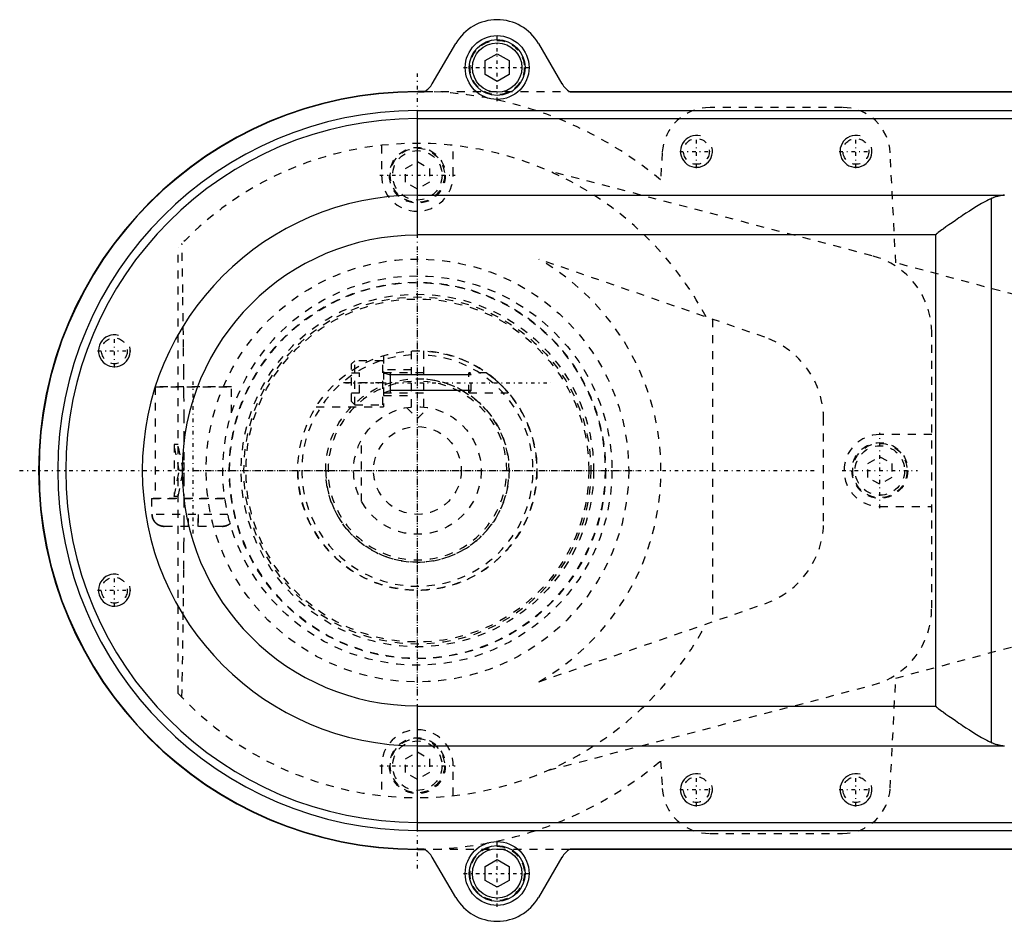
# Model space of a CAD drawing. Extents: x -400 to 147, y -88 to 88.
# Tile 1 of 7: x -400 to -276, y -57 to 57. Entities that reach past the tile are written whole.
import ezdxf

# ---------------------------------------------------------------- set-up
doc = ezdxf.new("R2010")
doc.units = 0
doc.linetypes.add('CENTER', pattern=[1.5, 0.45, -0.5, 0.05, -0.5])
doc.linetypes.add('DASHED', pattern=[2, 1, -1])
for name, color, linetype in [('AM_0', 7, 'CONTINUOUS'), ('AM_10', 7, 'CONTINUOUS'), ('AM_3', 7, 'DASHED'), ('AM_7', 7, 'CENTER')]:
    doc.layers.add(name, color=color, linetype=linetype)

msp = doc.modelspace()

# ---------------------------------------------------------------- linework, layer by layer
at = {"layer": 'AM_0', "color": 7, "linetype": 'CONTINUOUS'}
for p, q in [((-348.13, 48.48), (-345.18, 53.53)), ((-334.82, 53.53), (-331.87, 48.48)), ((-341.5, 51.37), (-340, 52.23)), ((-340, 52.23), (-338.5, 51.37)), ((-341.5, 49.63), (-341.5, 51.37)), ((-338.5, 51.37), (-338.5, 49.63)), ((-340, 48.77), (-341.5, 49.63)), ((-338.5, 49.63), (-340, 48.77)), ((-350, 47.5), (-349.06, 47.5)), ((-350, 47.45), (-349.14, 47.45)), ((-330.94, 47.5), (-245.5, 47.5)), ((-330.86, 47.45), (-245.5, 47.45)), ((-350, 29.5), (-350, 45.1)), ((-350, 45.1), (-245.5, 45.1)), ((-350, 44.1), (-245.5, 44.1)), ((-350, 34.5), (-276.39, 34.5)), ((-278, -34.1), (-278, 34.1)), ((-285, 29.53), (-350, 29.53)), ((-285, -29.53), (-285, 29.53)), ((-350, -45.1), (-350, -29.5)), ((-350, -29.53), (-285, -29.53)), ((-350, -34.5), (-276.39, -34.5)), ((-350, -44.1), (-245.5, -44.1)), ((-350, -45.1), (-245.5, -45.1)), ((-349.14, -47.45), (-350, -47.45)), ((-349.06, -47.5), (-350, -47.5)), ((-245.5, -47.5), (-330.94, -47.5)), ((-245.5, -47.45), (-330.86, -47.45)), ((-345.18, -53.53), (-348.13, -48.48)), ((-341.5, -49.63), (-340, -48.77)), ((-340, -48.77), (-338.5, -49.63)), ((-331.87, -48.48), (-334.82, -53.53)), ((-341.5, -51.37), (-341.5, -49.63)), ((-338.5, -49.63), (-338.5, -51.37)), ((-340, -52.23), (-341.5, -51.37)), ((-338.5, -51.37), (-340, -52.23))]:
    msp.add_line(p, q, dxfattribs=at)
for points in [[(-278, 34.1, 0), (-278.03, 34.08, 0), (-278.1, 34.05, 0), (-278.16, 34.02, 0), (-278.2, 34.01, 0), (-278.23, 33.99, 0), (-278.3, 33.96, 0), (-278.36, 33.93, 0), (-278.6, 33.81, 0), (-279.02, 33.58, 0), (-279.24, 33.46, 0), (-279.45, 33.34, 0), (-279.89, 33.07, 0), (-280.34, 32.8, 0), (-280.78, 32.52, 0), (-281.21, 32.24, 0), (-281.65, 31.95, 0), (-281.86, 31.8, 0), (-282.08, 31.65, 0), (-282.52, 31.35, 0), (-282.94, 31.06, 0), (-283.34, 30.78, 0), (-283.72, 30.52, 0), (-284.08, 30.26, 0), (-284.24, 30.15, 0), (-284.4, 30.03, 0), (-284.68, 29.83, 0), (-284.82, 29.72, 0), (-284.86, 29.69, 0), (-284.89, 29.66, 0), (-284.91, 29.65, 0), (-284.92, 29.63, 0), (-284.94, 29.62, 0), (-284.95, 29.61, 0), (-284.95, 29.6, 0), (-284.96, 29.6, 0), (-284.96, 29.6, 0), (-284.96, 29.59, 0), (-284.97, 29.59, 0), (-284.98, 29.58, 0), (-284.98, 29.57, 0), (-284.99, 29.57, 0), (-284.99, 29.56, 0), (-284.99, 29.56, 0), (-284.99, 29.56, 0), (-284.99, 29.56, 0), (-284.99, 29.56, 0), (-284.99, 29.56, 0), (-284.99, 29.56, 0), (-284.99, 29.55, 0), (-284.99, 29.55, 0), (-284.99, 29.55, 0), (-284.99, 29.55, 0), (-284.99, 29.55, 0), (-284.99, 29.55, 0), (-285, 29.55, 0), (-285, 29.54, 0), (-285, 29.54, 0), (-285, 29.54, 0), (-285, 29.54, 0), (-285, 29.54, 0), (-285, 29.54, 0), (-285, 29.54, 0), (-285, 29.53, 0), (-285, 29.53, 0)], [(-276.39, 34.5, 0), (-276.44, 34.5, 0), (-276.53, 34.49, 0), (-276.62, 34.48, 0), (-276.67, 34.47, 0), (-276.72, 34.46, 0), (-276.81, 34.45, 0), (-276.9, 34.43, 0), (-276.99, 34.42, 0), (-277.08, 34.4, 0), (-277.17, 34.38, 0), (-277.21, 34.37, 0), (-277.26, 34.35, 0), (-277.35, 34.33, 0), (-277.44, 34.3, 0), (-277.52, 34.28, 0), (-277.61, 34.25, 0), (-277.7, 34.22, 0), (-277.74, 34.2, 0), (-277.79, 34.19, 0), (-277.87, 34.15, 0), (-277.96, 34.12, 0), (-278, 34.1, 0)], [(-285, -29.53, 0), (-285, -29.53, 0), (-285, -29.54, 0), (-285, -29.54, 0), (-285, -29.54, 0), (-285, -29.54, 0), (-285, -29.54, 0), (-285, -29.54, 0), (-285, -29.54, 0), (-285, -29.55, 0), (-284.99, -29.55, 0), (-284.99, -29.55, 0), (-284.99, -29.55, 0), (-284.99, -29.55, 0), (-284.99, -29.55, 0), (-284.99, -29.55, 0), (-284.99, -29.56, 0), (-284.99, -29.56, 0), (-284.99, -29.56, 0), (-284.99, -29.56, 0), (-284.99, -29.56, 0), (-284.99, -29.56, 0), (-284.99, -29.56, 0), (-284.99, -29.57, 0), (-284.98, -29.57, 0), (-284.98, -29.58, 0), (-284.97, -29.59, 0), (-284.96, -29.59, 0), (-284.96, -29.6, 0), (-284.96, -29.6, 0), (-284.95, -29.6, 0), (-284.95, -29.61, 0), (-284.94, -29.62, 0), (-284.92, -29.63, 0), (-284.91, -29.65, 0), (-284.89, -29.66, 0), (-284.86, -29.69, 0), (-284.82, -29.72, 0), (-284.68, -29.83, 0), (-284.4, -30.03, 0), (-284.24, -30.15, 0), (-284.08, -30.26, 0), (-283.72, -30.52, 0), (-283.34, -30.78, 0), (-282.94, -31.06, 0), (-282.52, -31.35, 0), (-282.08, -31.65, 0), (-281.86, -31.8, 0), (-281.65, -31.95, 0), (-281.21, -32.24, 0), (-280.78, -32.52, 0), (-280.34, -32.8, 0), (-279.89, -33.07, 0), (-279.45, -33.34, 0), (-279.24, -33.46, 0), (-279.02, -33.58, 0), (-278.6, -33.81, 0), (-278.36, -33.93, 0), (-278.3, -33.96, 0), (-278.23, -33.99, 0), (-278.2, -34.01, 0), (-278.16, -34.02, 0), (-278.1, -34.05, 0), (-278.03, -34.08, 0), (-278, -34.1, 0)], [(-278, -34.1, 0), (-277.96, -34.12, 0), (-277.87, -34.15, 0), (-277.79, -34.19, 0), (-277.74, -34.2, 0), (-277.7, -34.22, 0), (-277.61, -34.25, 0), (-277.52, -34.28, 0), (-277.44, -34.3, 0), (-277.35, -34.33, 0), (-277.26, -34.35, 0), (-277.21, -34.37, 0), (-277.17, -34.38, 0), (-277.08, -34.4, 0), (-276.99, -34.42, 0), (-276.9, -34.43, 0), (-276.81, -34.45, 0), (-276.72, -34.46, 0), (-276.67, -34.47, 0), (-276.62, -34.48, 0), (-276.53, -34.49, 0), (-276.44, -34.5, 0), (-276.39, -34.5, 0)]]:
    msp.add_polyline3d(points, dxfattribs=at)
for centre, radius in [((-340, 50.5), 4), ((-340, 50.5), 3.5), ((-340, 50.5), 3.1), ((-340, -50.5), 4), ((-340, -50.5), 3.5), ((-340, -50.5), 3.1)]:
    msp.add_circle(centre, radius, dxfattribs=at)
for centre, radius, start, end in [((-340, 50.5), 6, 30.3357, 149.6643), ((-350.72, 50), 3, 301.7883, 329.6643), ((-329.28, 50), 3, 210.3357, 238.2117), ((-350, 0), 47.5, 90, 270), ((-350, 0), 47.45, 90, 270), ((-350, 0), 45.1, 90, 270), ((-350, 0), 44.1, 90, 270), ((-350, 0), 34.5, 90, 270), ((-350, 0), 29.5, 90, 270), ((-350.72, -50), 3, 30.3357, 58.2117), ((-329.28, -50), 3, 121.7883, 149.6643), ((-340, -50.5), 6, 210.3357, 329.6643)]:
    msp.add_arc(centre, radius, start, end, dxfattribs=at)
at = {"layer": 'AM_10', "color": 7, "linetype": 'CONTINUOUS'}
for p, q in [((-354.25, 12.25), (-353.4, 11.97)), ((-353.4, 12.25), (-353.4, 9.75)), ((-343.25, 11.97), (-353.4, 11.97)), ((-354.25, 9.75), (-353.4, 10.03)), ((-343.25, 10.03), (-353.4, 10.03))]:
    msp.add_line(p, q, dxfattribs=at)
for centre in [(-315, 40), (-295, 40), (-388, 15), (-388, -15), (-315, -40), (-295, -40)]:
    msp.add_arc(centre, 2, 75, 15, dxfattribs=at)
at = {"layer": 'AM_3', "color": 6, "linetype": 'DASHED'}
for p, q in [((-349.06, 47.5), (-330.94, 47.5)), ((-296.7, 45.5), (-313.3, 45.5)), ((-354.5, 40.75), (-354.5, 37)), ((-345.5, 37), (-345.5, 40.75)), ((-319.29, 39.87), (-319.5, 36.41)), ((-290, 26.02), (-290.71, 39.81)), ((-351.5, 37.87), (-350, 38.73)), ((-350, 38.73), (-348.5, 37.87)), ((-351.5, 36.13), (-351.5, 37.87)), ((-348.5, 37.87), (-348.5, 36.13)), ((-292.97, 26.92), (-333.56, 37.56)), ((-350, 35.27), (-351.5, 36.13)), ((-348.5, 36.13), (-350, 35.27)), ((-380, -27.95), (-380, 27.95)), ((-306.43, 16.7), (-334.76, 26.48)), ((-275, 22), (-290, 26.02)), ((-313, 18.97), (-313, -18.97)), ((-285.5, -17.25), (-285.5, 17.25)), ((-350.75, 7.96), (-350.75, 14.98)), ((-349.25, 14.98), (-349.25, 7.96)), ((-357.85, 13.75), (-358.25, 13.35)), ((-354.35, 13.75), (-357.85, 13.75)), ((-357.85, 8.25), (-357.85, 13.75)), ((-354.35, 8.25), (-354.35, 13.75)), ((-354.25, 14.39), (-354.25, 8)), ((-358.25, 8.65), (-358.25, 13.35)), ((-350.75, 12.6), (-354.25, 12.6)), ((-358.25, 12.25), (-357.25, 12.25)), ((-357.25, 9.75), (-357.25, 12.25)), ((-349.25, 12.25), (-354.25, 12.25)), ((-341.34, 12.25), (-343.53, 12.25)), ((-343.25, 11.97), (-343.53, 12.25)), ((-343.53, 9.75), (-343.53, 12.25)), ((-343.25, 10.03), (-343.25, 11.97)), ((-382.9, 10.5), (-373.3, 10.5)), ((-382.9, 10.5), (-382.9, -3.5)), ((-373.3, 10.5), (-382.9, 10.5)), ((-373.3, 7.24), (-373.3, 10.5)), ((-354.25, 11), (-360.2, 11)), ((-343.53, 9.75), (-343.25, 10.03)), ((-358.25, 9.75), (-357.25, 9.75)), ((-358.25, 8.65), (-357.85, 8.25)), ((-354.25, 9.75), (-349.25, 9.75)), ((-354.25, 9.4), (-350.75, 9.4)), ((-343.53, 9.75), (-338.6, 9.75)), ((-362.69, 8), (-354.25, 8)), ((-357.85, 8.25), (-354.35, 8.25)), ((-351.38, 7.88), (-350, 6.5)), ((-350, 6.5), (-348.62, 7.88)), ((-299.05, -6.35), (-299.05, 6.35)), ((-357, -3.87), (-357, 3.87)), ((-285.5, 4.5), (-292, 4.5)), ((-380.5, 3.25), (-380.5, -3.25)), ((-380, 3.25), (-380.5, 3.25)), ((-379.87, 0), (-380.5, 3.25)), ((-379.37, 0), (-380, 3.25)), ((-293.5, 0.87), (-292, 1.73)), ((-292, 1.73), (-290.5, 0.87)), ((-293.5, -0.87), (-293.5, 0.87)), ((-290.5, 0.87), (-290.5, -0.87)), ((-380.5, -3.25), (-379.87, 0)), ((-380, -3.25), (-379.37, 0)), ((-379.37, 0), (-379.87, 0)), ((-292, -1.73), (-293.5, -0.87)), ((-290.5, -0.87), (-292, -1.73)), ((-383.35, -3.5), (-374.15, -3.5)), ((-383.35, -3.5), (-383.35, -5.5)), ((-374.15, -3.5), (-383.35, -3.5)), ((-380, -3.25), (-380.5, -3.25)), ((-292, -4.5), (-285.5, -4.5)), ((-383.35, -5.5), (-383.27, -5.5)), ((-373.77, -5.5), (-383.35, -5.5)), ((-378.7, -7), (-378.7, -5.5)), ((-378.7, -7), (-378.7, -5.5)), ((-377.5, -5.5), (-377.5, -7)), ((-377.5, -7), (-377.5, -5.5)), ((-378.7, -7), (-381.74, -7)), ((-374.46, -7), (-377.5, -7)), ((-334.76, -26.48), (-306.43, -16.7)), ((-290, -26.02), (-275, -22)), ((-333.56, -37.56), (-292.97, -26.92)), ((-290.71, -39.81), (-290, -26.02)), ((-351.5, -36.13), (-350, -35.27)), ((-350, -35.27), (-348.5, -36.13)), ((-354.5, -37), (-354.5, -40.75)), ((-351.5, -37.87), (-351.5, -36.13)), ((-348.5, -36.13), (-348.5, -37.87)), ((-345.5, -40.75), (-345.5, -37)), ((-319.5, -36.41), (-319.29, -39.87)), ((-350, -38.73), (-351.5, -37.87)), ((-348.5, -37.87), (-350, -38.73)), ((-313.3, -45.5), (-296.7, -45.5)), ((-330.94, -47.5), (-349.06, -47.5))]:
    msp.add_line(p, q, dxfattribs=at)
for points in [[(-379.52, -28.46, 0), (-379.48, -26.29, 0), (-379.42, -22.31, 0), (-379.37, -18.71, 0), (-379.35, -17.02, 0), (-379.33, -15.4, 0), (-379.3, -12.32, 0), (-379.27, -9.42, 0), (-379.25, -6.64, 0), (-379.24, -3.95, 0), (-379.24, -1.31, 0), (-379.23, 0, 0), (-379.24, 1.31, 0), (-379.24, 3.95, 0), (-379.25, 6.64, 0), (-379.27, 9.42, 0), (-379.3, 12.32, 0), (-379.33, 15.4, 0), (-379.35, 17.02, 0), (-379.37, 18.71, 0), (-379.42, 22.31, 0), (-379.48, 26.29, 0), (-379.52, 28.46, 0)], [(-341.34, 12.25, 0), (-341.34, 12.25, 0), (-341.34, 12.25, 0), (-341.34, 12.25, 0), (-341.33, 12.24, 0), (-341.33, 12.24, 0), (-341.32, 12.23, 0), (-341.31, 12.23, 0), (-341.3, 12.22, 0), (-341.28, 12.21, 0), (-341.27, 12.2, 0), (-341.26, 12.19, 0), (-341.25, 12.18, 0), (-341.23, 12.17, 0), (-341.21, 12.16, 0), (-341.19, 12.14, 0), (-341.17, 12.12, 0), (-341.14, 12.1, 0), (-341.13, 12.1, 0), (-341.12, 12.09, 0), (-341.09, 12.07, 0), (-341.06, 12.05, 0), (-341.05, 12.04, 0), (-341.04, 12.03, 0), (-341.01, 12.01, 0), (-340.98, 11.98, 0), (-340.97, 11.97, 0), (-340.95, 11.96, 0), (-340.92, 11.94, 0), (-340.89, 11.92, 0), (-340.86, 11.9, 0), (-340.83, 11.87, 0), (-340.8, 11.85, 0), (-340.79, 11.84, 0), (-340.77, 11.83, 0), (-340.74, 11.8, 0), (-340.71, 11.78, 0), (-340.68, 11.75, 0), (-340.64, 11.72, 0), (-340.61, 11.7, 0), (-340.59, 11.68, 0), (-340.58, 11.67, 0), (-340.54, 11.64, 0), (-340.51, 11.61, 0), (-340.47, 11.59, 0), (-340.44, 11.56, 0), (-340.4, 11.53, 0), (-340.39, 11.51, 0), (-340.37, 11.5, 0), (-340.33, 11.47, 0), (-340.3, 11.44, 0), (-340.26, 11.41, 0), (-340.23, 11.38, 0), (-340.2, 11.35, 0), (-340.18, 11.34, 0), (-340.16, 11.32, 0), (-340.13, 11.29, 0), (-340.09, 11.26, 0), (-340.06, 11.23, 0), (-340.02, 11.2, 0), (-339.99, 11.17, 0), (-339.97, 11.15, 0), (-339.95, 11.14, 0), (-339.92, 11.11, 0), (-339.89, 11.08, 0), (-339.87, 11.06, 0), (-339.85, 11.05, 0), (-339.82, 11.02, 0), (-339.79, 10.99, 0), (-339.77, 10.97, 0), (-339.76, 10.96, 0), (-339.73, 10.93, 0), (-339.69, 10.9, 0), (-339.66, 10.87, 0), (-339.63, 10.83, 0), (-339.59, 10.8, 0), (-339.58, 10.79, 0), (-339.56, 10.77, 0), (-339.53, 10.74, 0), (-339.49, 10.71, 0), (-339.46, 10.67, 0), (-339.43, 10.64, 0), (-339.4, 10.61, 0), (-339.38, 10.59, 0), (-339.36, 10.58, 0), (-339.33, 10.55, 0), (-339.3, 10.51, 0), (-339.27, 10.48, 0), (-339.24, 10.45, 0), (-339.21, 10.42, 0), (-339.19, 10.4, 0), (-339.18, 10.39, 0), (-339.15, 10.36, 0), (-339.12, 10.33, 0), (-339.09, 10.3, 0), (-339.06, 10.27, 0), (-339.04, 10.24, 0), (-339.02, 10.22, 0), (-339.01, 10.21, 0), (-338.98, 10.18, 0), (-338.96, 10.15, 0), (-338.93, 10.13, 0), (-338.91, 10.1, 0), (-338.89, 10.07, 0), (-338.87, 10.06, 0), (-338.86, 10.05, 0), (-338.84, 10.02, 0), (-338.82, 10, 0), (-338.81, 9.99, 0), (-338.8, 9.98, 0), (-338.78, 9.95, 0), (-338.76, 9.93, 0), (-338.75, 9.92, 0), (-338.74, 9.91, 0), (-338.72, 9.89, 0), (-338.71, 9.87, 0), (-338.69, 9.85, 0), (-338.68, 9.84, 0), (-338.66, 9.82, 0), (-338.66, 9.81, 0), (-338.65, 9.81, 0), (-338.64, 9.79, 0), (-338.63, 9.78, 0), (-338.62, 9.77, 0), (-338.61, 9.77, 0), (-338.61, 9.76, 0), (-338.61, 9.76, 0), (-338.61, 9.75, 0), (-338.6, 9.75, 0), (-338.6, 9.75, 0), (-338.6, 9.75, 0)], [(-381.74, -7, 0), (-381.75, -7, 0), (-381.77, -7, 0), (-381.79, -7, 0), (-381.8, -7, 0), (-381.81, -7, 0), (-381.84, -7, 0), (-381.86, -7, 0), (-381.88, -6.99, 0), (-381.9, -6.99, 0), (-381.92, -6.99, 0), (-381.94, -6.99, 0), (-381.95, -6.99, 0), (-381.97, -6.98, 0), (-381.99, -6.98, 0), (-382.01, -6.98, 0), (-382.04, -6.97, 0), (-382.06, -6.97, 0), (-382.07, -6.97, 0), (-382.08, -6.96, 0), (-382.1, -6.96, 0), (-382.12, -6.95, 0), (-382.14, -6.95, 0), (-382.15, -6.95, 0), (-382.17, -6.94, 0), (-382.19, -6.93, 0), (-382.2, -6.93, 0), (-382.21, -6.93, 0), (-382.23, -6.92, 0), (-382.25, -6.91, 0), (-382.27, -6.91, 0), (-382.29, -6.9, 0), (-382.31, -6.89, 0), (-382.32, -6.89, 0), (-382.33, -6.88, 0), (-382.35, -6.88, 0), (-382.37, -6.87, 0), (-382.39, -6.86, 0), (-382.41, -6.85, 0), (-382.43, -6.84, 0), (-382.44, -6.84, 0), (-382.45, -6.83, 0), (-382.47, -6.82, 0), (-382.49, -6.81, 0), (-382.51, -6.8, 0), (-382.53, -6.79, 0), (-382.55, -6.78, 0), (-382.56, -6.77, 0), (-382.57, -6.76, 0), (-382.59, -6.75, 0), (-382.6, -6.74, 0), (-382.62, -6.73, 0), (-382.64, -6.71, 0), (-382.66, -6.7, 0), (-382.67, -6.69, 0), (-382.68, -6.69, 0), (-382.7, -6.67, 0), (-382.71, -6.66, 0), (-382.73, -6.65, 0), (-382.75, -6.63, 0), (-382.76, -6.62, 0), (-382.77, -6.61, 0), (-382.78, -6.6, 0), (-382.8, -6.59, 0), (-382.81, -6.57, 0), (-382.82, -6.57, 0), (-382.83, -6.56, 0), (-382.84, -6.54, 0), (-382.86, -6.53, 0), (-382.86, -6.52, 0), (-382.87, -6.51, 0), (-382.89, -6.5, 0), (-382.9, -6.48, 0), (-382.91, -6.47, 0), (-382.93, -6.45, 0), (-382.94, -6.43, 0), (-382.95, -6.42, 0), (-382.96, -6.41, 0), (-382.97, -6.4, 0), (-382.98, -6.38, 0), (-383, -6.36, 0), (-383.01, -6.34, 0), (-383.02, -6.32, 0), (-383.03, -6.31, 0), (-383.04, -6.3, 0), (-383.05, -6.28, 0), (-383.06, -6.26, 0), (-383.07, -6.24, 0), (-383.08, -6.23, 0), (-383.09, -6.21, 0), (-383.1, -6.2, 0), (-383.1, -6.19, 0), (-383.11, -6.17, 0), (-383.12, -6.15, 0), (-383.13, -6.13, 0), (-383.14, -6.11, 0), (-383.15, -6.09, 0), (-383.15, -6.08, 0), (-383.16, -6.07, 0), (-383.17, -6.05, 0), (-383.17, -6.03, 0), (-383.18, -6.01, 0), (-383.19, -5.99, 0), (-383.2, -5.97, 0), (-383.2, -5.96, 0), (-383.2, -5.95, 0), (-383.21, -5.93, 0), (-383.22, -5.91, 0), (-383.22, -5.89, 0), (-383.22, -5.88, 0), (-383.23, -5.86, 0), (-383.23, -5.84, 0), (-383.24, -5.83, 0), (-383.24, -5.82, 0), (-383.24, -5.8, 0), (-383.25, -5.77, 0), (-383.25, -5.75, 0), (-383.25, -5.73, 0), (-383.26, -5.71, 0), (-383.26, -5.7, 0), (-383.26, -5.68, 0), (-383.26, -5.66, 0), (-383.27, -5.64, 0), (-383.27, -5.62, 0), (-383.27, -5.6, 0), (-383.27, -5.57, 0), (-383.27, -5.56, 0), (-383.27, -5.55, 0), (-383.27, -5.53, 0), (-383.27, -5.51, 0), (-383.27, -5.5, 0)], [(-383.27, -5.5, 0), (-383.27, -5.51, 0), (-383.27, -5.53, 0), (-383.27, -5.55, 0), (-383.27, -5.56, 0), (-383.27, -5.57, 0), (-383.27, -5.6, 0), (-383.27, -5.62, 0), (-383.27, -5.64, 0), (-383.26, -5.66, 0), (-383.26, -5.68, 0), (-383.26, -5.7, 0), (-383.26, -5.71, 0), (-383.25, -5.73, 0), (-383.25, -5.75, 0), (-383.25, -5.77, 0), (-383.24, -5.8, 0), (-383.24, -5.82, 0), (-383.24, -5.83, 0), (-383.23, -5.84, 0), (-383.23, -5.86, 0), (-383.22, -5.88, 0), (-383.22, -5.89, 0), (-383.22, -5.91, 0), (-383.21, -5.93, 0), (-383.2, -5.95, 0), (-383.2, -5.96, 0), (-383.2, -5.97, 0), (-383.19, -5.99, 0), (-383.18, -6.01, 0), (-383.17, -6.03, 0), (-383.17, -6.05, 0), (-383.16, -6.07, 0), (-383.15, -6.08, 0), (-383.15, -6.09, 0), (-383.14, -6.11, 0), (-383.13, -6.13, 0), (-383.12, -6.15, 0), (-383.11, -6.17, 0), (-383.1, -6.19, 0), (-383.1, -6.2, 0), (-383.09, -6.21, 0), (-383.08, -6.23, 0), (-383.07, -6.24, 0), (-383.06, -6.26, 0), (-383.05, -6.28, 0), (-383.04, -6.3, 0), (-383.03, -6.31, 0), (-383.02, -6.32, 0), (-383.01, -6.34, 0), (-383, -6.36, 0), (-382.98, -6.38, 0), (-382.97, -6.4, 0), (-382.96, -6.41, 0), (-382.95, -6.42, 0), (-382.94, -6.43, 0), (-382.93, -6.45, 0), (-382.91, -6.47, 0), (-382.9, -6.48, 0), (-382.89, -6.5, 0), (-382.87, -6.51, 0), (-382.86, -6.52, 0), (-382.86, -6.53, 0), (-382.84, -6.54, 0), (-382.83, -6.56, 0), (-382.82, -6.57, 0), (-382.81, -6.57, 0), (-382.8, -6.59, 0), (-382.78, -6.6, 0), (-382.77, -6.61, 0), (-382.76, -6.62, 0), (-382.75, -6.63, 0), (-382.73, -6.65, 0), (-382.71, -6.66, 0), (-382.7, -6.67, 0), (-382.68, -6.69, 0), (-382.67, -6.69, 0), (-382.66, -6.7, 0), (-382.64, -6.71, 0), (-382.62, -6.73, 0), (-382.6, -6.74, 0), (-382.59, -6.75, 0), (-382.57, -6.76, 0), (-382.56, -6.77, 0), (-382.55, -6.78, 0), (-382.53, -6.79, 0), (-382.51, -6.8, 0), (-382.49, -6.81, 0), (-382.47, -6.82, 0), (-382.45, -6.83, 0), (-382.44, -6.84, 0), (-382.43, -6.84, 0), (-382.41, -6.85, 0), (-382.39, -6.86, 0), (-382.37, -6.87, 0), (-382.35, -6.88, 0), (-382.33, -6.88, 0), (-382.32, -6.89, 0), (-382.31, -6.89, 0), (-382.29, -6.9, 0), (-382.27, -6.91, 0), (-382.25, -6.91, 0), (-382.23, -6.92, 0), (-382.21, -6.93, 0), (-382.2, -6.93, 0), (-382.19, -6.93, 0), (-382.17, -6.94, 0), (-382.15, -6.95, 0), (-382.14, -6.95, 0), (-382.12, -6.95, 0), (-382.1, -6.96, 0), (-382.08, -6.96, 0), (-382.07, -6.97, 0), (-382.06, -6.97, 0), (-382.04, -6.97, 0), (-382.01, -6.98, 0), (-381.99, -6.98, 0), (-381.97, -6.98, 0), (-381.95, -6.99, 0), (-381.94, -6.99, 0), (-381.92, -6.99, 0), (-381.9, -6.99, 0), (-381.88, -6.99, 0), (-381.86, -7, 0), (-381.84, -7, 0), (-381.81, -7, 0), (-381.8, -7, 0), (-381.79, -7, 0), (-381.77, -7, 0), (-381.75, -7, 0), (-381.74, -7, 0)], [(-373.48, -6.65, 0), (-373.5, -6.67, 0), (-373.55, -6.71, 0), (-373.6, -6.74, 0), (-373.62, -6.76, 0), (-373.65, -6.77, 0), (-373.7, -6.8, 0), (-373.75, -6.83, 0), (-373.8, -6.86, 0), (-373.86, -6.88, 0), (-373.91, -6.9, 0), (-373.94, -6.91, 0), (-373.96, -6.92, 0), (-374.02, -6.94, 0), (-374.08, -6.95, 0), (-374.14, -6.97, 0), (-374.2, -6.98, 0), (-374.26, -6.99, 0), (-374.29, -6.99, 0), (-374.32, -6.99, 0), (-374.37, -7, 0), (-374.43, -7, 0), (-374.46, -7, 0)], [(-374.46, -7, 0), (-374.44, -7, 0), (-374.4, -7, 0), (-374.35, -7, 0), (-374.33, -6.99, 0), (-374.31, -6.99, 0), (-374.26, -6.99, 0), (-374.22, -6.98, 0), (-374.17, -6.97, 0), (-374.13, -6.97, 0), (-374.09, -6.96, 0), (-374.06, -6.95, 0), (-374.04, -6.94, 0), (-374, -6.93, 0), (-373.96, -6.92, 0), (-373.92, -6.9, 0), (-373.88, -6.89, 0), (-373.84, -6.87, 0), (-373.82, -6.86, 0), (-373.8, -6.85, 0), (-373.76, -6.84, 0), (-373.72, -6.81, 0), (-373.7, -6.8, 0)], [(-373.7, -6.8, 0), (-373.66, -6.78, 0), (-373.58, -6.73, 0), (-373.51, -6.68, 0), (-373.48, -6.65, 0)], [(-373.48, -6.65, 0), (-373.49, -6.67, 0), (-373.53, -6.69, 0), (-373.57, -6.72, 0), (-373.58, -6.73, 0)]]:
    msp.add_polyline3d(points, dxfattribs=at)
for centre, radius in [((-340, 50.5), 3.4), ((-315, 40), 1.62), ((-295, 40), 1.62), ((-350, 37), 3.5), ((-350, 37), 3.4), ((-350, 37), 3.1), ((-350, 0), 26.5), ((-350, 0), 24.4), ((-350, 0), 23.6), ((-350, 0), 23.55), ((-350, 0), 22.1), ((-350, 0), 21.75), ((-350, 0), 21.5), ((-388, 15), 1.62), ((-350, 0), 15), ((-350, 0), 11.5), ((-350, 0), 8), ((-350, 0), 8), ((-350, 0), 5.5), ((-292, 0), 3.5), ((-292, 0), 3.4), ((-292, 0), 3.1), ((-388, -15), 1.62), ((-350, -37), 3.5), ((-350, -37), 3.4), ((-350, -37), 3.1), ((-315, -40), 1.62), ((-295, -40), 1.62), ((-340, -50.5), 3.4)]:
    msp.add_circle(centre, radius, dxfattribs=at)
for centre, radius, start, end in [((-350, 0), 47.5, 50.051, 90), ((-313.3, 39.5), 6, 90, 176.4991), ((-296.7, 39.5), 6, 2.939, 90), ((-350, 0), 41, 27.9925, 137.0297), ((-350, 37), 4.5, 180, 0), ((-350, 0), 30.55, 299.9257, 60.0743), ((-295.5, 17.25), 10, 0, 75.318), ((-310, 6.35), 10.95, 0, 70.9628), ((-350, 0), 15, 180, 87.134), ((-350, 0), 14.5, 92.9649, 87.0351), ((-354.35, 13.65), 0.1, 0, 90), ((-350, 0), 11.5, 180, 86.2607), ((-350, 0), 11.2, 93.8396, 86.1604), ((-354.35, 8.35), 0.1, 270, 0), ((-292, 0), 4.5, 90, 270), ((-310, -6.35), 10.95, 289.0372, 0), ((-295.5, -17.25), 10, 284.682, 0), ((-350, 0), 41, 222.9703, 332.0075), ((-350, -37), 4.5, 0, 180), ((-350, 0), 47.5, 270, 309.949), ((-313.3, -39.5), 6, 183.5009, 270), ((-296.7, -39.5), 6, 270, 357.061)]:
    msp.add_arc(centre, radius, start, end, dxfattribs=at)
at = {"layer": 'AM_7', "color": 4, "linetype": 'CENTER'}
for p, q in [((-340, 46.3), (-340, 54.7)), ((-350, -49.88), (-350, 49.88)), ((-344.2, 50.5), (-335.8, 50.5)), ((-315, 37.9), (-315, 42.1)), ((-295, 37.9), (-295, 42.1)), ((-317.1, 40), (-312.9, 40)), ((-297.1, 40), (-292.9, 40)), ((-354.73, 37), (-345.27, 37)), ((-350, -27.82), (-350, 27.82)), ((-388, 12.9), (-388, 17.1)), ((-390.1, 15), (-385.9, 15)), ((-350, -15.75), (-350, 15.75)), ((-350, -15.75), (-350, 15.75)), ((-378.1, -7.88), (-378.1, 11.37)), ((-378.1, -7.88), (-378.1, 11.37)), ((-359, 11), (-333.25, 11)), ((-292, -4.73), (-292, 4.72)), ((-377.82, 0), (-322.17, 0)), ((-365.75, 0), (-334.25, 0)), ((-365.75, 0), (-334.25, 0)), ((-399.88, 0), (-300.12, 0)), ((-296.73, 0), (-287.27, 0)), ((-388, -17.1), (-388, -12.9)), ((-390.1, -15), (-385.9, -15)), ((-354.73, -37), (-345.27, -37)), ((-315, -42.1), (-315, -37.9)), ((-295, -42.1), (-295, -37.9)), ((-317.1, -40), (-312.9, -40)), ((-297.1, -40), (-292.9, -40)), ((-340, -54.7), (-340, -46.3)), ((-344.2, -50.5), (-335.8, -50.5))]:
    msp.add_line(p, q, dxfattribs=at)

doc.saveas('drawing.dxf')
